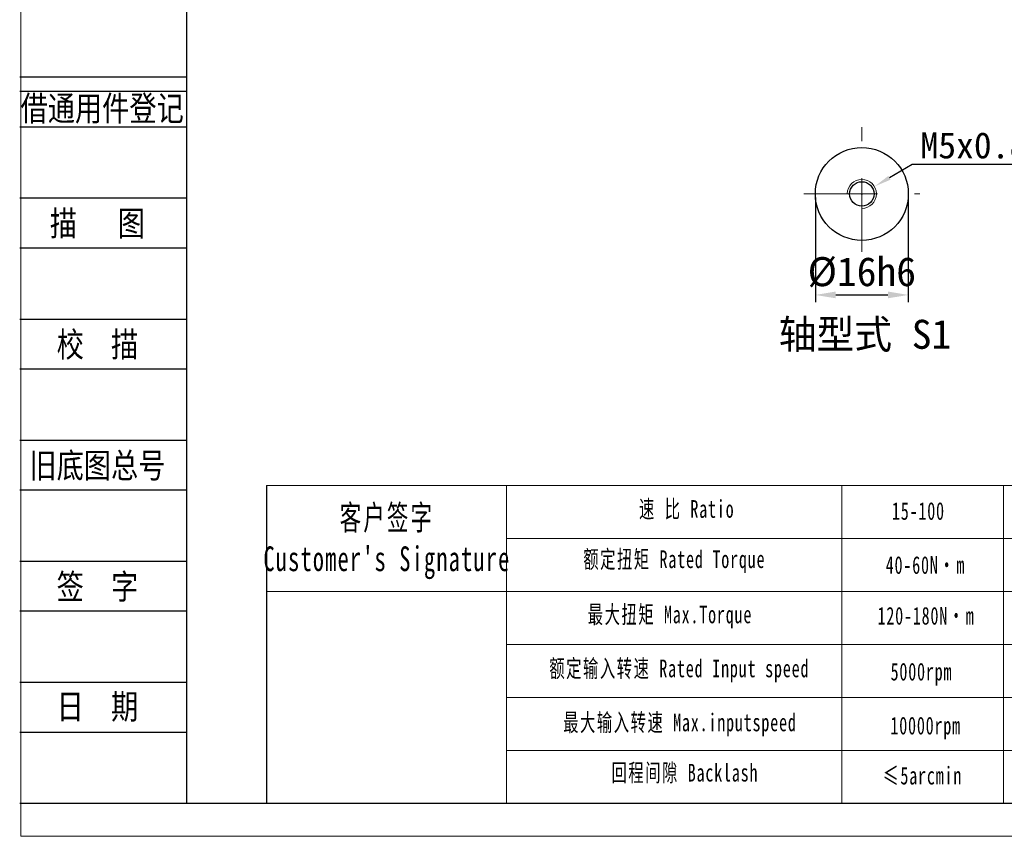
# Model space of a CAD drawing. Header units: millimetres. Extents: x 1357 to 1835, y 1050 to 1389.
# Tile 1 of 8: x 1357 to 1526, y 1050 to 1191. Entities that reach past the tile are written whole.
import ezdxf
from ezdxf.enums import TextEntityAlignment as Align

# ---------------------------------------------------------------- set-up
doc = ezdxf.new("R2010")
doc.units = ezdxf.units.MM
doc.header["$PDSIZE"] = -5
doc.linetypes.add('ACAD_ISO10W100', pattern=[18, 12, -3, 0, -3])
doc.linetypes.add('DASHED', pattern=[19.05, 12.7, -6.35])
doc.layers.get('0').update_dxf_attribs({"lineweight": 18})
doc.layers.get('Defpoints').update_dxf_attribs({"lineweight": 18})
for name, color, linetype in [('2细线层', 4, 'Continuous'), ('6文字层', 3, 'Continuous'), ('7标注层', 4, 'Continuous')]:
    doc.layers.add(name, color=color, linetype=linetype)
for name, color, linetype, lineweight in [('SLD-0', 7, 'Continuous', 18), ('中心线层', 7, 'ACAD_ISO10W100', 20), ('图框_外框线', 7, 'Continuous', 18), ('尺寸线层', 3, 'Continuous', 18), ('标注线', 7, 'Continuous', 20), ('粗实线', 7, 'Continuous', 50), ('细实线', 7, 'Continuous', 18)]:
    doc.layers.add(name, color=color, linetype=linetype, lineweight=lineweight)
doc.styles.add('宋体', font='txt', dxfattribs={"width": 0.8})
doc.styles.add('工程字', font='txt')
doc.styles.add('标准', font='txt', dxfattribs={"width": 0.667})
doc.dimstyles.new('DIMSTYLE_17', dxfattribs={"dimtxt": 8, "dimasz": 12, "dimexe": 0.18, "dimexo": 0.0625, "dimgap": 0.09, "dimtad": 1, "dimtih": 1, "dimtoh": 1, "dimdec": 3, "dimdsep": 46, "dimtxsty": 'Standard', "dimblk": '_CAXARROW', "dimcen": 0.09, "dimdle": 24, "dimadec": 0, "dimazin": 0, "dimtfac": 0.7, "dimtdec": 3, "dimtofl": 0, "dimtmove": 0, "dimatfit": 3, "dimfxl": 1, "dimtolj": 1, "dimarcsym": 0})
doc.dimstyles.new('ISO-25', dxfattribs={"dimtxt": 4.5, "dimasz": 1, "dimexe": 1.25, "dimexo": 0.625, "dimtad": 1, "dimtxsty": '工程字', "dimcen": 2.5, "dimdle": 2, "dimadec": 0, "dimazin": 0, "dimtfac": 1, "dimtmove": 0, "dimatfit": 3, "dimfxl": 1, "dimarcsym": 0})

# ---------------------------------------------------------------- blocks, each defined once
blk = doc.blocks.new('*D21')
at = {"layer": 'Defpoints', "color": 0, "lineweight": -2}
for p in [(1493.64, 1161.02), (1509.64, 1161.02), (1509.64, 1143.63)]:
    blk.add_point(p, dxfattribs=at)
at = {"layer": '尺寸线层', "color": 0, "linetype": 'ByBlock', "lineweight": -2}
for p, q in [((1493.64, 1160.4), (1493.64, 1142.38)), ((1509.64, 1160.4), (1509.64, 1142.38)), ((1497.14, 1143.63), (1506.14, 1143.63))]:
    blk.add_line(p, q, dxfattribs=at)
at = {"layer": '尺寸线层', "color": 0, "lineweight": -2}
for points in [[(1497.14, 1144.21), (1497.14, 1143.05), (1493.64, 1143.63)], [(1506.14, 1143.05), (1506.14, 1144.21), (1509.64, 1143.63)]]:
    blk.add_solid(points, dxfattribs=at)
at = {"layer": '尺寸线层', "color": 0, "insert": (1501.64, 1147.53), "char_height": 5, "attachment_point": 5, "style": '工程字'}
blk.add_mtext('%%C16h6', dxfattribs=at)
blk = doc.blocks.new('_CAXARROW')
blk.add_hatch(color=0).paths.add_polyline_path([(0, 0), (-1, 0.125), (-1, -0.125)], flags=0)
blk = doc.blocks.new('*D22')
at = {"layer": 'Defpoints', "color": 0, "lineweight": -2}
for p in [(1503.8, 1162.28), (1499.48, 1159.76)]:
    blk.add_point(p, dxfattribs=at)
at = {"layer": '尺寸线层', "color": 0, "linetype": 'Continuous', "lineweight": -2}
for p, q in [((1510.33, 1166.1), (1506.39, 1163.8)), ((1533.56, 1166.1), (1510.33, 1166.1)), ((1501.55, 1161.02), (1501.73, 1161.02)), ((1501.64, 1160.93), (1501.64, 1161.11))]:
    blk.add_line(p, q, dxfattribs=at)
at = {"layer": '尺寸线层', "color": 0, "lineweight": -2, "xscale": 3, "yscale": 3, "zscale": 3, "rotation": 210.3010392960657}
blk.add_blockref('_CAXARROW', (1503.8, 1162.28), dxfattribs=at)
at = {"layer": '尺寸线层', "color": 0, "insert": (1522.45, 1169.35), "char_height": 4.5, "attachment_point": 5, "style": '工程字'}
blk.add_mtext('\\A1;M5x0.8P', dxfattribs=at)
blk = doc.blocks.new('_FILLED')
at = {"linetype": 'ByBlock'}
blk.add_hatch(color=0, dxfattribs=at).paths.add_polyline_path([(0, 0), (-1, 0.133), (-1, -0.133)], flags=0)

msp = doc.modelspace()

# ---------------------------------------------------------------- linework, layer by layer
for p, q in [((1440.4826, 1110.8199), (1440.4826, 1056.1215)), ((1498.2182, 1110.8199), (1498.2182, 1056.1215))]:
    msp.add_line(p, q)
at = {"layer": '2细线层'}
for p, q in [((1356.7383, 1181.1544), (1385.4344, 1181.1544)), ((1356.7383, 1178.7029), (1385.4344, 1178.7029)), ((1356.7383, 1172.5743), (1385.4344, 1172.5743)), ((1356.7383, 1160.3171), (1385.4344, 1160.3171)), ((1356.7383, 1151.7371), (1385.4344, 1151.7371)), ((1356.7383, 1139.4799), (1385.4344, 1139.4799)), ((1356.7383, 1130.8998), (1385.4344, 1130.8998)), ((1356.7383, 1118.6426), (1385.4344, 1118.6426)), ((1356.7383, 1110.0626), (1385.4344, 1110.0626)), ((1356.7383, 1097.8054), (1385.4344, 1097.8054)), ((1356.7383, 1089.2253), (1385.4344, 1089.2253)), ((1356.7383, 1076.9681), (1385.4344, 1076.9681)), ((1356.7383, 1068.3881), (1385.4344, 1068.3881)), ((1356.7383, 1056.1309), (1385.4344, 1056.1309))]:
    msp.add_line(p, q, dxfattribs=at)
at = {"layer": '7标注层', "color": 0}
msp.add_line((1399.2212, 1110.8199), (1399.2212, 1056.1309), dxfattribs=at)
at = {"layer": 'SLD-0'}
msp.add_line((1526.0362, 1110.8199), (1526.0362, 1056.1371), dxfattribs=at)
at = {"layer": '中心线层', "color": 0, "linetype": 'DASHED'}
for p, q in [((1501.6414, 1151.0218), (1501.6414, 1172.5218)), ((1491.6414, 1161.0218), (1511.6414, 1161.0218))]:
    msp.add_line(p, q, dxfattribs=at)
at = {"layer": '图框_外框线'}
for p, q in [((1399.2212, 1110.8199), (1829.7809, 1110.8199)), ((1440.4826, 1101.695), (1682.466, 1101.695)), ((1399.2212, 1092.5701), (1829.7809, 1092.5701)), ((1440.4826, 1083.4452), (1829.7809, 1083.4452)), ((1440.4826, 1074.3203), (1829.7809, 1074.3203)), ((1440.4826, 1065.1955), (1829.7809, 1065.1955))]:
    msp.add_line(p, q, dxfattribs=at)
at = {"layer": '图框_外框线', "color": 3}
msp.add_lwpolyline([(1356.9507, 1050.4341), (1835.4776, 1050.4341), (1835.4776, 1388.8211), (1356.9507, 1388.8211)], close=True, dxfattribs=at)
at = {"layer": '图框_外框线', "color": 3, "lineweight": 25}
msp.add_lwpolyline([(1385.4344, 1056.1309), (1829.7809, 1056.1309), (1829.7809, 1383.1243), (1385.4344, 1383.1243)], close=True, dxfattribs=at)
at = {"layer": '粗实线', "color": 0, "linetype": 'ByBlock', "lineweight": 30}
for radius in [8, 2.1]:
    msp.add_circle((1501.6414, 1161.0218), radius, dxfattribs=at)
at = {"layer": '细实线', "color": 0, "linetype": 'ByBlock'}
msp.add_arc((1501.6414, 1161.0218), 2.5, 270, 180, dxfattribs=at)

# ---------------------------------------------------------------- texts
at = {"layer": '6文字层', "color": 3, "style": '宋体', "width": 0.8}
for s, p in [('借通用件登记', (1370.9307, 1175.8012)), ('描   图', (1370.1129, 1156.0271)), ('校  描', (1370.1129, 1135.1899)), ('旧底图总号', (1370.1129, 1114.3526)), ('签  字', (1370.1129, 1093.5154)), ('日  期', (1370.1205, 1072.8004))]:
    msp.add_text(s, height=4.29002, dxfattribs=at).set_placement(p, align=Align.MIDDLE)
at = {"layer": 'SLD-0', "color": 1, "attachment_point": 2, "style": '标准'}
for s, insert, char_height, width in [("\\T1.1;客户签字\\PCustomer's Signature", (1419.923, 1107.4436), 4.258278, 52.973415), ('\\T1.1;速 比 Ratio', (1471.5137, 1108.3108), 3.041627, 24.852862), ('\\T1.1;15-100', (1511.3758, 1107.96), 3.041627, 12.932362), ('\\T1.1;额定扭矩 Rated Torque', (1469.3758, 1099.658), 3.041627, 34.153896), ('\\T1.1;40-60N·m', (1512.5822, 1098.6605), 3.041627, 12.932362), ('\\T1.1;最大扭矩 Max.Torque', (1468.6275, 1090.1506), 3.041627, 39.285431), ('\\T1.1;120-180N·m', (1512.6901, 1089.9237), 3.041627, 16.259407), ('\\T1.1;额定输入转速 Rated Input speed', (1470.2309, 1080.8569), 3.041627, 55.963118), ('{\\T1.1;环境温度 Enviromental Temperature}', (1557.0542, 1081.3164), 3.041627, 118.634378), ('\\T1.1;5000rpm', (1511.9019, 1080.3036), 3.041627, 12.932362), ('\\T1.1;最大输入转速 Max.inputspeed ', (1470.3378, 1071.5632), 3.041627, 51.472986), ('\\T1.1;10000rpm', (1512.6278, 1071.0163), 3.041627, 23.342777), ('\\T1.1;回程间隙 Backlash', (1471.193, 1062.9104), 3.041627, 34.389426), ('\\T1.1;≤5arcmin ', (1512.0716, 1062.4065), 3.041627, 22.128709)]:
    msp.add_mtext(s, dxfattribs=dict(at, insert=insert, char_height=char_height, width=width))
at = {"layer": '标注线', "color": 0, "linetype": 'ByBlock', "lineweight": 20, "insert": (1502.1891, 1136.5753), "char_height": 5, "attachment_point": 5, "style": '工程字'}
msp.add_mtext('轴型式 S1', dxfattribs=at)

# ---------------------------------------------------------------- dimensions: what is measured, and where the dimension line sits
at = {"layer": '尺寸线层', "linetype": 'Continuous'}
dim = msp.add_diameter_dim_2p(p1=(1499.4829, 1159.7604), p2=(1503.7999, 1162.2832), text='M5x0.8P', dimstyle='DIMSTYLE_17', override={"dimtxt": 4.5, "dimasz": 3, "dimgap": 1, "dimtxsty": '工程字', "dimtol": 0, "dimldrblk": '_FILLED'}, dxfattribs=at)
dim.commit()
dim.dimension.update_dxf_attribs({"geometry": '*D22', "text_midpoint": (1522.4453, 1166.1013), "dimtype": 163})
at = {"layer": '尺寸线层', "linetype": 'ByBlock'}
dim = msp.add_linear_dim(base=(1509.6414, 1143.6293), p1=(1493.6414, 1161.0218), p2=(1509.6414, 1161.0218), text='%%C<>h6', dimstyle='ISO-25', override={"dimtxt": 5, "dimasz": 3.5, "dimgap": 1.4}, dxfattribs=at)
dim.commit()
dim.dimension.update_dxf_attribs({"geometry": '*D21', "text_midpoint": (1501.6414, 1143.6293), "dimtype": 160})

doc.saveas('drawing.dxf')
